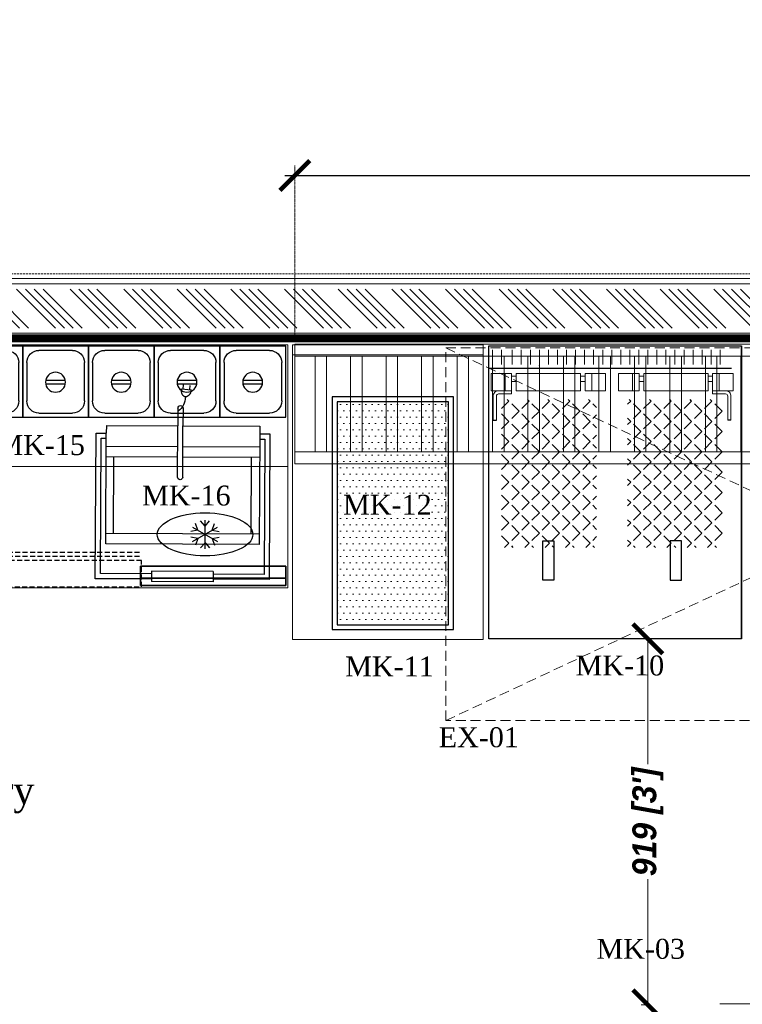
# Model space of a CAD drawing. Header units: millimetres. Extents: x 1277566 to 1493426, y 1039116 to 1145896.
# Tile 66 of 152: x 1340782 to 1342597, y 1136507 to 1138979. Entities that reach past the tile are written whole.
import ezdxf

# ---------------------------------------------------------------- set-up
doc = ezdxf.new("R2010")
doc.units = ezdxf.units.MM
doc.header["$PDMODE"] = 67
doc.linetypes.add('DASHED', pattern=[0.75, 0.5, -0.25])
doc.linetypes.add('DASHED2', pattern=[0.375, 0.25, -0.125])
for name, color, linetype, lineweight in [('AIRPORT EXTIING WALL', 1, 'Continuous', 20), ('CIVIL WALL HATCH', 7, 'Continuous', 5), ('CKD - Kit Text', 171, 'Continuous', 13), ('CKD Dimensions', 3, 'Continuous', 0), ('CKD Equipments', 252, 'Continuous', 0), ('CKD-Equipements', 252, 'Continuous', 0), ('FRONT COUNTER', 214, 'Continuous', 18), ('PLASTER', 252, 'Continuous', 9), ('tile finish', 32, 'Continuous', 9)]:
    doc.layers.add(name, color=color, linetype=linetype, lineweight=lineweight)
for name, color, linetype in [('EQUI.', 4, 'Continuous'), ('Equipment Name', 8, 'Continuous'), ('IQ_200_3D', 1, 'Continuous'), ('KIT EQUIPMENT', 7, 'Continuous'), ('KITCHEN EQ', 5, 'Continuous'), ('kitchen equip1', 8, 'Continuous'), ('KQ_Equipment Table Top', 41, 'Continuous'), ('xKAM-B3-01-Kitchen$0$A-FURN', 8, 'Continuous')]:
    doc.layers.add(name, color=color, linetype=linetype)
doc.layers.add('Equipment', color=7, linetype='Continuous', lineweight=9, true_color=0xcc6600)
doc.styles.add('CKD_Dimension Text', font='BOOKOS.TTF')
doc.styles.add('ROMANS', font='arial.ttf', dxfattribs={"width": 0.75})
doc.styles.add('style12', font='BOOKOSI.TTF')
doc.styles.add('text', font='GOTHICBI.TTF')
doc.dimstyles.new('1.300', dxfattribs={"dimtxt": 150, "dimasz": 75, "dimexe": 25, "dimexo": 25, "dimgap": 15, "dimtad": 0, "dimdec": 0, "dimdsep": 46, "dimtxsty": 'ROMANS', "dimblk": 'ARCHTICK', "dimcen": 0.09, "dimdle": 25, "dimclrd": 256, "dimclre": 256, "dimclrt": 256, "dimadec": 1, "dimazin": 2, "dimtfac": 1, "dimtdec": 0, "dimtmove": 2, "dimatfit": 3, "dimldrblk": 'OPEN90', "dimfxl": 100, "dimtolj": 1, "dimtzin": 0, "dimlwe": -1, "dimarcsym": 0})
doc.dimstyles.new('CKD 6', dxfattribs={"dimtxt": 90, "dimasz": 75, "dimexe": 0, "dimexo": 6, "dimgap": 7.5, "dimtad": 0, "dimdec": 0, "dimzin": 1, "dimdsep": 46, "dimtxsty": 'text', "dimblk": 'ARCHTICK', "dimcen": 54, "dimdle": 0.0015, "dimclrd": 256, "dimclre": 256, "dimclrt": 256, "dimazin": 0, "dimtfac": 1, "dimtdec": 0, "dimtix": 1, "dimtmove": 0, "dimatfit": 3, "dimfxl": 1, "dimlwd": -1, "dimlwe": -1, "dimarcsym": 0})

# ---------------------------------------------------------------- blocks, each defined once
blk = doc.blocks.new('ZNS-MC-BASEREFUNIT')
at = {"layer": 'IQ_200_3D'}
for points in [[(0, 70, 155), (0, 70, 600), (304, 70, 600), (304, 70, 155)], [(0, 70, 600), (0, 30, 600), (304, 30, 600), (304, 70, 600)], [(0, 30, 155), (0, 70, 155), (304, 70, 155), (304, 30, 155)], [(304, 30, 500), (0, 30, 500), (0, 45, 500), (304, 45, 500)], [(0, 45, 500), (0, 45, 585), (304, 45, 585), (304, 45, 500)], [(0, 30, 585), (0, 45, 585), (304, 45, 585), (304, 30, 585)], [(0, 30, 500), (0, 30, 155), (304, 30, 155), (304, 30, 500)], [(304, 30, 600), (0, 30, 600), (0, 30, 585), (304, 30, 585)]]:
    blk.add_3dface(points, dxfattribs=at)
for points, invisible_edges in [([(0, 45, 585), (0, 70, 600), (0, 70, 155), (0, 45, 500)], 5), ([(0, 45, 500), (0, 30, 500), (0, 30, 155), (0, 70, 155)], 8), ([(0, 70, 600), (0, 45, 585), (0, 30, 585), (0, 30, 600)], 1), ([(304, 45, 585), (304, 70, 600), (304, 70, 155), (304, 45, 500)], 5), ([(304, 45, 500), (304, 30, 500), (304, 30, 155), (304, 70, 155)], 8), ([(304, 70, 600), (304, 45, 585), (304, 30, 585), (304, 30, 600)], 1)]:
    blk.add_3dface(points, dxfattribs=dict(at, invisible_edges=invisible_edges))
blk = doc.blocks.new('G$C459A8B34')
at = {"layer": 'CKD Equipments'}
blk.add_line((1500, 305), (0, 305), dxfattribs=at)
blk.add_lwpolyline([(1500, 0), (0, 0), (0, 610), (1500, 610), (1500, 0)], dxfattribs=at)
at = {"layer": 'EQUI.'}
for p, q in [((8.7, 181.3), (8.7, 3.5)), ((8.7, 181.3), (8.7, 3.5)), ((8.7, 3.5), (8.7, 181.3)), ((8.7, 181.3), (173.8, 181.3)), ((173.8, 181.3), (173.8, 3.5)), ((173.8, 181.3), (173.8, 3.5)), ((173.8, 3.5), (173.8, 181.3)), ((173.8, 181.3), (338.9, 181.3)), ((173.8, 181.3), (173.8, 3.5)), ((173.8, 181.3), (173.8, 3.5)), ((173.8, 3.5), (173.8, 181.3)), ((338.9, 181.3), (338.9, 3.5)), ((338.9, 181.3), (338.9, 3.5)), ((338.9, 3.5), (338.9, 181.3)), ((338.9, 181.3), (504, 181.3)), ((504, 181.3), (504, 3.5)), ((504, 181.3), (504, 3.5)), ((504, 3.5), (504, 181.3)), ((504, 181.3), (669.1, 181.3)), ((669.1, 181.3), (669.1, 3.5)), ((669.1, 181.3), (669.1, 3.5)), ((669.1, 3.5), (669.1, 181.3)), ((669.1, 181.3), (834.2, 181.3)), ((834.2, 181.3), (834.2, 3.5)), ((834.2, 181.3), (834.2, 3.5)), ((834.2, 3.5), (834.2, 181.3)), ((834.2, 181.3), (999.3, 181.3)), ((999.3, 181.3), (999.3, 3.5)), ((999.3, 181.3), (999.3, 3.5)), ((999.3, 3.5), (999.3, 181.3)), ((999.3, 181.3), (1164.4, 181.3)), ((1164.4, 181.3), (1164.4, 3.5)), ((1164.4, 181.3), (1164.4, 3.5)), ((1164.4, 181.3), (1164.4, 3.5)), ((1164.4, 3.5), (1164.4, 181.3)), ((1164.4, 181.3), (1329.5, 181.3)), ((1329.5, 181.3), (1329.5, 3.5)), ((1329.5, 181.3), (1329.5, 3.5)), ((1329.5, 3.5), (1329.5, 181.3)), ((1329.5, 181.3), (1494.6, 181.3)), ((1494.6, 181.3), (1494.6, 3.5)), ((49.4, 171.2), (133.2, 171.2)), ((214.5, 171.2), (298.3, 171.2)), ((379.6, 171.2), (463.4, 171.2)), ((544.7, 171.2), (628.5, 171.2)), ((709.8, 171.2), (793.6, 171.2)), ((874.9, 171.2), (958.7, 171.2)), ((1040, 171.2), (1123.8, 171.2)), ((1205.1, 171.2), (1288.9, 171.2)), ((1370.2, 171.2), (1454, 171.2)), ((18.9, 44.2), (18.9, 140.7)), ((163.7, 140.7), (163.7, 44.2)), ((184, 44.2), (184, 140.7)), ((184, 44.2), (184, 140.7)), ((328.8, 140.7), (328.8, 44.2)), ((349.1, 44.2), (349.1, 140.7)), ((493.9, 140.7), (493.9, 44.2)), ((514.2, 44.2), (514.2, 140.7)), ((659, 140.7), (659, 44.2)), ((679.3, 44.2), (679.3, 140.7)), ((824.1, 140.7), (824.1, 44.2)), ((844.4, 44.2), (844.4, 140.7)), ((989.2, 140.7), (989.2, 44.2)), ((1009.5, 44.2), (1009.5, 140.7)), ((1154.3, 140.7), (1154.3, 44.2)), ((1154.3, 140.7), (1154.3, 44.2)), ((1174.6, 44.2), (1174.6, 140.7)), ((1319.4, 140.7), (1319.4, 44.2)), ((1339.7, 44.2), (1339.7, 140.7)), ((1484.5, 140.7), (1484.5, 44.2)), ((115.4, 98.7), (66.4, 98.7)), ((66.4, 88.7), (115.4, 88.7)), ((280.5, 98.7), (231.5, 98.7)), ((231.5, 88.7), (280.5, 88.7)), ((445.6, 98.7), (396.6, 98.7)), ((396.6, 88.7), (445.6, 88.7)), ((610.7, 98.7), (561.7, 98.7)), ((561.7, 88.7), (610.7, 88.7)), ((775.8, 98.7), (726.8, 98.7)), ((726.8, 88.7), (775.8, 88.7)), ((940.9, 98.7), (891.9, 98.7)), ((891.9, 88.7), (940.9, 88.7)), ((1106, 98.7), (1057, 98.7)), ((1057, 88.7), (1106, 88.7)), ((1271.1, 98.7), (1222.1, 98.7)), ((1222.1, 88.7), (1271.1, 88.7)), ((1436.2, 98.7), (1387.2, 98.7)), ((1387.2, 88.7), (1436.2, 88.7)), ((173.8, 3.5), (8.7, 3.5)), ((133.2, 13.7), (49.4, 13.7)), ((338.9, 3.5), (173.8, 3.5)), ((298.3, 13.7), (214.5, 13.7)), ((504, 3.5), (338.9, 3.5)), ((463.4, 13.7), (379.6, 13.7)), ((669.1, 3.5), (504, 3.5)), ((628.5, 13.7), (544.7, 13.7)), ((834.2, 3.5), (669.1, 3.5)), ((793.6, 13.7), (709.8, 13.7)), ((999.3, 3.5), (834.2, 3.5)), ((958.7, 13.7), (874.9, 13.7)), ((1164.4, 3.5), (999.3, 3.5)), ((1123.8, 13.7), (1040, 13.7)), ((1329.5, 3.5), (1164.4, 3.5)), ((1288.9, 13.7), (1205.1, 13.7)), ((1494.6, 3.5), (1329.5, 3.5)), ((1454, 13.7), (1370.2, 13.7))]:
    blk.add_line(p, q, dxfattribs=at)
for centre in [(90.9, 93.7), (256, 93.7), (421.1, 93.7), (586.2, 93.7), (751.3, 93.7), (916.4, 93.7), (1081.5, 93.7), (1246.6, 93.7), (1411.7, 93.7)]:
    blk.add_circle(centre, 25, dxfattribs=at)
for centre, start, end in [((49.4, 140.7), 90, 180), ((133.2, 140.7), 0, 90), ((214.5, 140.7), 90, 180), ((298.3, 140.7), 0, 90), ((379.6, 140.7), 90, 180), ((463.4, 140.7), 0, 90), ((544.7, 140.7), 90, 180), ((628.5, 140.7), 0, 90), ((709.8, 140.7), 90, 180), ((793.6, 140.7), 0, 90), ((874.9, 140.7), 90, 180), ((958.7, 140.7), 0, 90), ((1040, 140.7), 90, 180), ((1123.8, 140.7), 0, 90), ((1205.1, 140.7), 90, 180), ((1288.9, 140.7), 0, 90), ((1370.2, 140.7), 90, 180), ((1454, 140.7), 0, 90), ((49.4, 44.2), 180, 270), ((133.2, 44.2), 270, 0), ((214.5, 44.2), 180, 270), ((298.3, 44.2), 270, 0), ((379.6, 44.2), 180, 270), ((463.4, 44.2), 270, 0), ((544.7, 44.2), 180, 270), ((628.5, 44.2), 270, 0), ((709.8, 44.2), 180, 270), ((793.6, 44.2), 270, 0), ((874.9, 44.2), 180, 270), ((958.7, 44.2), 270, 0), ((1040, 44.2), 180, 270), ((1123.8, 44.2), 270, 0), ((1205.1, 44.2), 180, 270), ((1288.9, 44.2), 270, 0), ((1370.2, 44.2), 180, 270), ((1454, 44.2), 270, 0)]:
    blk.add_arc(centre, 30.5, start, end, dxfattribs=at)
at = {"layer": 'kitchen equip1', "linetype": 'DASHED', "ltscale": 25}
for p, q in [((5, 521.6, 838), (5, 541.4, 838)), ((557.5, 531.5, 838), (5, 531.5, 838)), ((557.5, 521.6, 838), (5, 521.6, 838)), ((557.5, 521.6, 838), (557.5, 541.4, 838)), ((575.1, 521.6, 838), (575.1, 541.4, 838)), ((1127.6, 531.5, 838), (575.1, 531.5, 838)), ((1127.6, 521.6, 838), (575.1, 521.6, 838))]:
    blk.add_line(p, q, dxfattribs=at)
at = {"layer": 'kitchen equip1', "ltscale": 700}
for p, q in [((1273.8, 486.2, 178), (1268.2, 502.7, 178)), ((1292, 496.7, 178), (1280.6, 509.8, 178)), ((1292, 511.7, 178), (1292, 439.7, 178)), ((1292, 496.7, 178), (1303.5, 509.8, 178)), ((1310.2, 486.2, 178), (1315.8, 502.7, 178)), ((1273.8, 486.2, 178), (1256.7, 482.8, 178)), ((1260.8, 493.7, 178), (1323.2, 457.7, 178)), ((1260.8, 457.7, 178), (1323.2, 493.7, 178)), ((1310.2, 486.2, 178), (1327.3, 482.8, 178)), ((1273.8, 465.2, 178), (1256.7, 468.6, 178)), ((1273.8, 465.2, 178), (1268.2, 448.7, 178)), ((1292, 454.7, 178), (1280.6, 441.6, 178)), ((1292, 454.7, 178), (1303.5, 441.6, 178)), ((1310.2, 465.2, 178), (1327.3, 468.6, 178)), ((1310.2, 465.2, 178), (1315.8, 448.7, 178))]:
    blk.add_line(p, q, dxfattribs=at)
at = {"layer": 'kitchen equip1', "linetype": 'DASHED', "ltscale": 25, "elevation": 838}
for points in [[(562.4, 541.4), (0.1, 541.4), (0.1, 607.4), (562.4, 607.4)], [(1132.5, 541.4), (570.2, 541.4), (570.2, 607.4), (1132.5, 607.4)]]:
    blk.add_lwpolyline(points, close=True, dxfattribs=at)
at = {"layer": 'kitchen equip1', "ltscale": 700, "extrusion": (0, 0, -1)}
blk.add_ellipse((1292, 475.7, 178), major_axis=(-120, 0), ratio=0.45, dxfattribs=at)
at = {"layer": 'kitchen equip1', "ltscale": 700, "xscale": -1.2, "yscale": 1.2, "zscale": 1.2, "rotation": 180}
blk.add_blockref('ZNS-MC-BASEREFUNIT', (1129.9, 639.9, -9981.3), dxfattribs=at)
blk = doc.blocks.new('Roller Grill-Panini')
at = {"layer": 'KQ_Equipment Table Top', "color": 254}
for p, q in [((-25.4, 378.6), (-25.4, 18.8)), ((113.4, 378.6), (-25.4, 378.6)), ((113.4, 378.6), (-25.4, 378.6)), ((-12.7, 365.9), (-12.7, 31.5)), ((113.4, 365.9), (-12.7, 365.9)), ((404.6, 378.6), (265.8, 378.6)), ((391.9, 365.9), (265.8, 365.9)), ((391.9, 31.5), (391.9, 365.9)), ((404.6, 18.8), (404.6, 378.6)), ((19.2, 266.9), (19.2, 76.2)), ((359.5, 266.9), (359.5, 76.2)), ((176.8, 126.6), (176.8, 0)), ((189.5, 126.6), (189.5, 0)), ((0, 76.2), (176.8, 76.2)), ((189.5, 76.2), (379.2, 76.2)), ((0, 50.8), (176.8, 50.8)), ((189.5, 50.8), (379.2, 50.8)), ((-12.7, 31.5), (0, 31.5)), ((379.2, 31.5), (391.9, 31.5)), ((-25.4, 18.8), (0, 18.8)), ((379.2, 18.8), (404.6, 18.8)), ((176.8, -43.9), (176.8, 0)), ((189.5, -43.9), (189.5, 0)), ((185.2, -92), (209, -89.5)), ((189.3, -91.5), (190.4, -101.7)), ((205.7, -89.8), (206.7, -99.9))]:
    blk.add_line(p, q, dxfattribs=at)
at = {"layer": 'KQ_Equipment Table Top'}
for p, q in [((113.4, 378.6), (113.4, 385)), ((265.8, 385), (113.4, 385)), ((113.4, 359.6), (113.4, 378.6)), ((265.8, 378.6), (265.8, 385)), ((265.8, 359.6), (265.8, 378.6)), ((265.8, 359.6), (113.4, 359.6)), ((0, 292.3), (0, 18.8)), ((379.2, 292.3), (0, 292.3)), ((379.2, 18.8), (379.2, 292.3)), ((379.2, 266.9), (0, 266.9)), ((0, 0), (0, 18.8)), ((0, 0), (176.8, 0)), ((379.2, 0), (379.2, 18.8)), ((189.5, 0), (379.2, 0))]:
    blk.add_line(p, q, dxfattribs=at)
at = {"layer": 'KQ_Equipment Table Top', "color": 254}
for centre, radius, start, end in [((183.1, 126.6), 6.35, 0, 180), ((183.1, -43.9), 6.35, 180, 0), ((150.4, -72.1), 44.7, 0.5583, 53.148), ((195.9, -79.3), 7.68, 95.9458, 129.5196), ((195.9, -79.3), 7.68, 62.372, 95.9458), ((192.9, -85.1), 14.3, 37.9125, 62.372), ((215.7, -88.8), 30.6, 171.4524, 185.9458), ((206.3, -87.4), 21.1, 153.9791, 171.4524), ((200.1, -84.4), 14.3, 129.5196, 153.9791), ((187.5, -89.3), 21.1, 20.4392, 37.9125), ((178.6, -92.7), 30.6, 5.9458, 20.4392)]:
    blk.add_arc(centre, radius, start, end, dxfattribs=at)
blk = doc.blocks.new('G$C099D6DAD')
h = blk.add_hatch()
h.set_pattern_fill('DOTS', color=120, scale=10)
h.set_pattern_definition([(0, (-1019984.779, -168960.328), (7.9375, 15.875), [0, -15.875])])
h.paths.add_polyline_path([(12, 572), (12, 12), (292, 12), (292, 572)])
at = {"layer": 'KIT EQUIPMENT', "color": 36}
blk.add_lwpolyline([(0, 584), (0, 0), (304, 0), (304, 584), (0, 584)], dxfattribs=at)
blk.add_lwpolyline([(12, 572), (12, 12), (292, 12), (292, 572)], close=True, dxfattribs=at)
blk = doc.blocks.new('_ARCHTICK')
at = {"color": 0, "linetype": 'ByBlock', "const_width": 0.15}
blk.add_lwpolyline([(-0.5, -0.5), (0.5, 0.5)], dxfattribs=at)
blk = doc.blocks.new('*D108')
at = {"layer": 'CKD Dimensions', "transparency": 16777216}
for p, q in [((1342342.9, 1137424.7), (1342360, 1137424.7)), ((1342342.9, 1136505.6), (1342360, 1136505.6))]:
    blk.add_line(p, q, dxfattribs=at)
at = {"layer": 'CKD Dimensions', "color": 30, "transparency": 16777216}
for p, q in [((1342360, 1137424.7), (1342360, 1137109.7)), ((1342360, 1136505.6), (1342360, 1136820.7))]:
    blk.add_line(p, q, dxfattribs=at)
at = {"layer": 'Defpoints', "color": 0, "transparency": 16777216}
for p in [(1342336.9, 1137424.7, -711.9), (1342360, 1137424.7), (1342336.9, 1136505.6)]:
    blk.add_point(p, dxfattribs=at)
at = {"layer": 'CKD Dimensions', "color": 30, "transparency": 16777216, "xscale": 75, "yscale": 75, "zscale": 75}
for p, rotation in [((1342360, 1137424.7), 90), ((1342360, 1136505.6), 270)]:
    blk.add_blockref('_ARCHTICK', p, dxfattribs=dict(at, rotation=rotation))
at = {"layer": 'CKD Dimensions', "transparency": 16777216, "insert": (1342360, 1136965.2), "char_height": 60, "attachment_point": 5, "rotation": 90, "style": 'text'}
blk.add_mtext("919 [3']", dxfattribs=at)
blk = doc.blocks.new('*D112')
at = {"layer": 'CKD-Equipements', "linetype": 'DASHED2', "transparency": 16777216}
for p, q in [((1341473, 1138189.7), (1341473, 1138612.9)), ((1344143.2, 1138189.7), (1344143.2, 1138612.9))]:
    blk.add_line(p, q, dxfattribs=at)
at = {"layer": 'CKD-Equipements', "lineweight": -2, "transparency": 16777216}
for p, q in [((1341448, 1138587.9), (1342624.4, 1138587.9)), ((1344168.2, 1138587.9), (1342991.9, 1138587.9))]:
    blk.add_line(p, q, dxfattribs=at)
at = {"layer": 'Defpoints', "color": 0, "transparency": 16777216}
for p in [(1344143.2, 1138587.9), (1341473, 1138164.7), (1344143.2, 1138164.7)]:
    blk.add_point(p, dxfattribs=at)
at = {"layer": 'CKD-Equipements', "lineweight": -2, "transparency": 16777216, "xscale": 75, "yscale": 75, "zscale": 75, "rotation": 180}
blk.add_blockref('_ARCHTICK', (1341473, 1138587.9), dxfattribs=at)
at = {"layer": 'CKD-Equipements', "lineweight": -2, "transparency": 16777216, "xscale": 75, "yscale": 75, "zscale": 75}
blk.add_blockref('_ARCHTICK', (1344143.2, 1138587.9), dxfattribs=at)
at = {"layer": 'CKD-Equipements', "transparency": 16777216, "insert": (1342808.1, 1138587.9), "char_height": 150, "attachment_point": 5, "style": 'ROMANS', "bg_fill": 3, "box_fill_scale": 1.1, "bg_fill_color": 256, "bg_fill_true_color": 13158600, "bg_fill_transparency": 0}
blk.add_mtext('\\A1;2670', dxfattribs=at)
blk = doc.blocks.new('_Open90')
at = {"color": 0, "linetype": 'ByBlock', "lineweight": -2}
for p, q in [((-0.5, 0.5), (0, 0)), ((0, 0), (-1, 0)), ((0, 0), (-0.5, -0.5))]:
    blk.add_line(p, q, dxfattribs=at)

msp = doc.modelspace()

# ---------------------------------------------------------------- hatches: boundary and pattern name
at = {"layer": 'CIVIL WALL HATCH'}
h = msp.add_hatch(dxfattribs=at)
h.set_pattern_fill('ANSI34', color=256, scale=5, angle=90)
h.set_pattern_definition([(135, (2528612.85, -24615.88), (-67.351921, -67.351921), []), (135, (2528612.85, -24593.43), (-67.351921, -67.351921), []), (135, (2528612.85, -24570.98), (-67.351921, -67.351921), []), (135, (2528612.85, -24548.53), (-67.351921, -67.351921), [])])
h.paths.add_polyline_path([(1337921.3841, 1138302.869), (1337921.3841, 1138204.8763), (1341130.7584, 1138204.8946), (1344158.8777, 1138204.894), (1344158.8777, 1138302.8868), (1341131.5173, 1138302.869)])
at = {"layer": 'xKAM-B3-01-Kitchen$0$A-FURN'}
h = msp.add_hatch(dxfattribs=at)
h.set_pattern_fill('ANGLE', color=256, scale=5.16128, angle=225, style=0)
h.set_pattern_definition([(135, (1409616.408, 1115945.232), (-25.492289, -25.492289), [26.219302, -9.832238]), (225, (1409616.408, 1115945.232), (25.492289, -25.492289), [26.219302, -9.832238])])
h.paths.add_polyline_path([(1342551.2168, 1138025.5509), (1342308.8399, 1138025.5509), (1342308.8399, 1137653.5584), (1342551.2168, 1137653.5584)])
h.paths.add_polyline_path([(1341988.8399, 1138025.5509), (1342231.2168, 1138025.5509), (1342231.2168, 1137653.5584), (1341988.8399, 1137653.5584)])

# ---------------------------------------------------------------- linework, layer by layer
at = {"color": 4, "linetype": 'Continuous', "lineweight": 20, "elevation": -1423.7122}
msp.add_lwpolyline([(1344143.248, 1137864.164), (1341472.9978, 1137864.164), (1341472.9978, 1138164.6622), (1344143.248, 1138164.6622)], close=True, dxfattribs=at)
at = {"color": 0, "lineweight": 5, "elevation": -711.8561}
for points in [[(1341969.7491, 1138149.7705), (1341969.7491, 1138113.7262)], [(1341992.4456, 1138149.7705), (1341992.4456, 1138113.7262)], [(1342019.4126, 1138149.7705), (1342019.4126, 1138113.7262)], [(1342042.1091, 1138149.7705), (1342042.1091, 1138113.7262)], [(1342064.8055, 1138149.7705), (1342064.8055, 1138113.7262)], [(1342087.502, 1138149.7705), (1342087.502, 1138113.7262)], [(1342110.1984, 1138149.7705), (1342110.1984, 1138113.7262)], [(1342132.8949, 1138149.7705), (1342132.8949, 1138113.7262)], [(1342155.5914, 1138149.7705), (1342155.5914, 1138113.7262)], [(1342178.2878, 1138149.7705), (1342178.2878, 1138113.7262)], [(1342200.9843, 1138149.7705), (1342200.9843, 1138113.7262)], [(1342223.6807, 1138149.7705), (1342223.6807, 1138113.7262)], [(1342246.3772, 1138149.7705), (1342246.3772, 1138113.7262)], [(1342269.0736, 1138149.7705), (1342269.0736, 1138113.7262)], [(1342291.7701, 1138149.7705), (1342291.7701, 1138113.7262)], [(1342314.4665, 1138149.7705), (1342314.4665, 1138113.7262)], [(1342337.163, 1138149.7705), (1342337.163, 1138113.7262)], [(1342359.8594, 1138149.7705), (1342359.8594, 1138113.7262)], [(1342382.5559, 1138149.7705), (1342382.5559, 1138113.7262)], [(1342405.2523, 1138149.7705), (1342405.2523, 1138113.7262)], [(1342427.9488, 1138149.7705), (1342427.9488, 1138113.7262)], [(1342450.6453, 1138149.7705), (1342450.6453, 1138113.7262)], [(1342473.3417, 1138149.7705), (1342473.3417, 1138113.7262)], [(1342496.0382, 1138149.7705), (1342496.0382, 1138113.7262)], [(1342518.7346, 1138149.7705), (1342518.7346, 1138113.7262)], [(1342541.4311, 1138149.7705), (1342541.4311, 1138113.7262)], [(1342001.1893, 1138090.3314), (1342001.1893, 1138047.5329)], [(1342017.7911, 1138084.0398), (1342029.0623, 1138084.0398)], [(1342201.649, 1138084.0398), (1342190.3778, 1138084.0398)], [(1342218.8673, 1138090.3314), (1342218.8673, 1138047.5329)], [(1342321.1893, 1138090.3314), (1342321.1893, 1138047.5329)], [(1342338.4077, 1138084.0398), (1342349.6789, 1138084.0398)], [(1342522.2656, 1138084.0398), (1342510.9944, 1138084.0398)], [(1342538.8673, 1138090.3314), (1342538.8673, 1138047.5329)], [(1342029.0623, 1138070.5285), (1342017.7911, 1138070.5285)], [(1342017.7911, 1138047.5329), (1342017.7911, 1138039.5329)], [(1342190.3778, 1138070.5285), (1342201.649, 1138070.5285)], [(1342349.6789, 1138070.5285), (1342338.4077, 1138070.5285)], [(1342510.9944, 1138070.5285), (1342522.2656, 1138070.5285)], [(1342522.2656, 1138047.5329), (1342522.2656, 1138039.5329)]]:
    msp.add_lwpolyline(points, dxfattribs=at)
at = {"color": 4, "linetype": 'Continuous', "lineweight": 20, "elevation": -1423.7122}
for points in [[(1341472.9978, 1138134.4023), (1344113.4083, 1138134.4023), (1344113.4083, 1137894.424), (1341472.9978, 1137894.424)], [(1341524.1478, 1137894.424), (1341524.1478, 1138134.4023), (1341524.1478, 1138134.4023)], [(1341553.1469, 1137894.424), (1341553.1469, 1138134.4023), (1341553.1469, 1138134.4023)], [(1341613.2465, 1137894.424), (1341613.2465, 1138134.4023), (1341613.2465, 1138134.4023)], [(1341642.2457, 1137894.424), (1341642.2457, 1138134.4023), (1341642.2457, 1138134.4023)], [(1341702.3453, 1137894.424), (1341702.3453, 1138134.4023), (1341702.3453, 1138134.4023)], [(1341731.3444, 1137894.424), (1341731.3444, 1138134.4023), (1341731.3444, 1138134.4023)], [(1341791.4441, 1137894.424), (1341791.4441, 1138134.4023), (1341791.4441, 1138134.4023)], [(1341820.4432, 1137894.424), (1341820.4432, 1138134.4023), (1341820.4432, 1138134.4023)], [(1341880.5429, 1137894.424), (1341880.5429, 1138134.4023), (1341880.5429, 1138134.4023)], [(1341909.542, 1137894.424), (1341909.542, 1138134.4023), (1341909.542, 1138134.4023)], [(1341969.6416, 1137894.424), (1341969.6416, 1138134.4023), (1341969.6416, 1138134.4023)], [(1341998.6408, 1137894.424), (1341998.6408, 1138134.4023), (1341998.6408, 1138134.4023)], [(1342058.7404, 1137894.424), (1342058.7404, 1138134.4023), (1342058.7404, 1138134.4023)], [(1342087.7395, 1137894.424), (1342087.7395, 1138134.4023), (1342087.7395, 1138134.4023)], [(1342147.8392, 1137894.424), (1342147.8392, 1138134.4023), (1342147.8392, 1138134.4023)], [(1342176.8383, 1137894.424), (1342176.8383, 1138134.4023), (1342176.8383, 1138134.4023)], [(1342236.9379, 1137894.424), (1342236.9379, 1138134.4023), (1342236.9379, 1138134.4023)], [(1342265.9371, 1137894.424), (1342265.9371, 1138134.4023), (1342265.9371, 1138134.4023)], [(1342326.0367, 1137894.424), (1342326.0367, 1138134.4023), (1342326.0367, 1138134.4023)], [(1342355.0358, 1137894.424), (1342355.0358, 1138134.4023), (1342355.0358, 1138134.4023)], [(1342415.1355, 1137894.424), (1342415.1355, 1138134.4023), (1342415.1355, 1138134.4023)], [(1342444.1346, 1137894.424), (1342444.1346, 1138134.4023), (1342444.1346, 1138134.4023)], [(1342504.2342, 1137894.424), (1342504.2342, 1138134.4023), (1342504.2342, 1138134.4023)], [(1342533.2334, 1137894.424), (1342533.2334, 1138134.4023), (1342533.2334, 1138134.4023)], [(1342593.333, 1137894.424), (1342593.333, 1138134.4023), (1342593.333, 1138134.4023)]]:
    msp.add_lwpolyline(points, dxfattribs=at)
at = {"color": 0, "lineweight": 5, "elevation": -711.8561}
msp.add_lwpolyline([(1342087.2531, 1138111.0942, -1), (1342086.9286, 1138111.0942, -1)], format="xyb", close=True, dxfattribs=at)
for points in [[(1341966.1866, 1138090.3314), (1342017.7911, 1138090.3314), (1342017.7911, 1138047.5329), (1341966.1866, 1138047.5329)], [(1342029.0623, 1138090.3314), (1342190.3778, 1138090.3314), (1342190.3778, 1138047.5329), (1342029.0623, 1138047.5329)], [(1342253.8701, 1138090.3314), (1342202.2656, 1138090.3314), (1342202.2656, 1138047.5329), (1342253.8701, 1138047.5329)], [(1342286.1866, 1138090.3314), (1342337.7911, 1138090.3314), (1342337.7911, 1138047.5329), (1342286.1866, 1138047.5329)], [(1342510.9944, 1138090.3314), (1342349.6789, 1138090.3314), (1342349.6789, 1138047.5329), (1342510.9944, 1138047.5329)], [(1342573.8701, 1138090.3314), (1342522.2656, 1138090.3314), (1342522.2656, 1138047.5329), (1342573.8701, 1138047.5329)]]:
    msp.add_lwpolyline(points, close=True, dxfattribs=at)
for points in [[(1342017.7911, 1138047.5329), (1341985.2531, 1138047.5329, 0.429284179), (1341971.5354, 1138033.6531), (1341971.5354, 1137973.8705)], [(1342522.2656, 1138047.5329), (1342554.8035, 1138047.5329, -0.429284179), (1342568.5212, 1138033.6531), (1342568.5212, 1137973.8705)], [(1342017.7911, 1138039.5329), (1341985.1568, 1138039.5329, 0.437952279), (1341979.5354, 1138033.8069), (1341979.5354, 1137973.8705)], [(1342522.2656, 1138039.5329), (1342554.8999, 1138039.5329, -0.437952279), (1342560.5212, 1138033.8069), (1342560.5212, 1137973.8705)]]:
    msp.add_lwpolyline(points, format="xyb", dxfattribs=at)
at = {"layer": 'AIRPORT EXTIING WALL', "linetype": 'DASHED', "ltscale": 10}
msp.add_lwpolyline([(1340565.1188, 1138341.3388), (1344161.6117, 1138341.3388), (1344161.6117, 1141611.8354), (1340565.1188, 1141611.8354)], close=True, dxfattribs=at)
at = {"layer": 'CKD Equipments'}
for p, q in [((1342595.0908, 1138159.9184, -711.8561), (1342595.0908, 1137459.9184, -711.8561)), ((1342595.0908, 1138159.9184, -711.8561), (1342595.0908, 1137459.9184, -711.8561)), ((1342595.0908, 1137434.9184, -711.8561), (1342595.0908, 1138134.9184, -711.8561)), ((1342595.0908, 1137434.9184, -711.8561), (1342595.0908, 1138134.9184, -711.8561))]:
    msp.add_line(p, q, dxfattribs=at)
at = {"layer": 'CKD Equipments', "ltscale": 0.25, "elevation": -1423.7122}
msp.add_lwpolyline([(1341467.519, 1138162.2813), (1341467.202, 1137422.7637), (1341946.0136, 1137422.7637), (1341946.3305, 1138162.2813), (1341467.5137, 1138162.3173), (1341467.5137, 1138137.3173), (1341946.3198, 1138137.2813)], dxfattribs=at)
at = {"layer": 'CKD-Equipements', "color": 1, "ltscale": 4}
msp.add_lwpolyline([(1342540.643, 1136508.1381), (1342698.143, 1136508.1381)], dxfattribs=at)
at = {"layer": 'FRONT COUNTER', "const_width": 20}
msp.add_lwpolyline([(1340767.9316, 1133806.4485), (1340768.0353, 1135756.5107), (1337895.3292, 1135756.9113), (1337895.3575, 1138178.9599), (1344158.8777, 1138178.9599), (1344158.8777, 1133806.4478), (1343457.7832, 1133806.4478), (1343457.7832, 1133911.4478), (1342977.7832, 1133911.4478), (1342977.7832, 1133806.4478), (1340767.9316, 1133806.5653)], dxfattribs=at)
at = {"layer": 'PLASTER'}
msp.add_lwpolyline([(1337908.3823, 1138315.9581), (1337908.3823, 1138191.9617), (1344158.8777, 1138191.8884), (1344145.8759, 1138191.8884), (1344145.8759, 1138315.8848), (1344132.874, 1138315.8848), (1344132.874, 1138315.8848)], close=True, dxfattribs=at)
at = {"layer": 'tile finish'}
msp.add_lwpolyline([(1337895.3805, 1138328.9599), (1337895.3805, 1138178.9599), (1344158.8777, 1138178.8866), (1344158.8777, 1138178.8866), (1344158.8777, 1138328.8866), (1344158.8777, 1138328.8866), (1344158.8777, 1138328.8866), (1337895.3805, 1138328.9599)], dxfattribs=at)
at = {"layer": 'xKAM-B3-01-Kitchen$0$A-FURN'}
for p, q in [((1342595.0908, 1137424.7085, -711.8561), (1342595.0908, 1138159.9184, -711.8561)), ((1342595.0908, 1138159.9184, -711.8561), (1342595.0908, 1137424.7085, -711.8561)), ((1342595.0908, 1138159.9184, -711.8561), (1342595.0908, 1137424.7085, -711.8561))]:
    msp.add_line(p, q, dxfattribs=at)
at = {"layer": 'xKAM-B3-01-Kitchen$0$A-FURN', "elevation": -711.8561}
for points in [[(1341960.0908, 1138159.9184), (1342595.0908, 1138159.9184), (1342595.0908, 1137424.7085), (1341960.0908, 1137424.7085), (1341960.0908, 1138159.9184)], [(1342570.0908, 1138103.0942), (1341960.0908, 1138103.0942)], [(1341971.5354, 1137973.8705), (1341979.5354, 1137973.8705)], [(1342568.5212, 1137973.8705), (1342560.5212, 1137973.8705)]]:
    msp.add_lwpolyline(points, dxfattribs=at)
for points in [[(1342096.0703, 1137670.7281), (1342123.9864, 1137670.7281), (1342123.9864, 1137571.7797), (1342096.0703, 1137571.7797)], [(1342443.9864, 1137670.7281), (1342416.0703, 1137670.7281), (1342416.0703, 1137571.7797), (1342443.9864, 1137571.7797)]]:
    msp.add_lwpolyline(points, close=True, dxfattribs=at)

# ---------------------------------------------------------------- block references
at = {"layer": 'CKD Equipments', "ltscale": 0.25, "xscale": -1, "rotation": 180}
msp.add_blockref('G$C459A8B34', (1339955.7735, 1138162.4662), dxfattribs=at)
at = {"layer": 'CKD Equipments', "ltscale": 0.25}
msp.add_blockref('G$C099D6DAD', (1341567.3583, 1137447.9652, -1423.7122), dxfattribs=at)
at = {"layer": 'KITCHEN EQ', "color": 5, "xscale": -1.016, "yscale": 1.016, "zscale": 1.016, "rotation": 179.7188022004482}
msp.add_blockref('Roller Grill-Panini', (1340999.8573, 1137960.047), dxfattribs=at)

# ---------------------------------------------------------------- texts
at = {"layer": 'CKD - Kit Text', "style": 'style12'}
msp.add_text('Pantry', height=70, dxfattribs=at).set_placement((1340543.0013, 1137009.2455, -14120.4732))
at = {"layer": 'Equipment Name', "char_height": 50, "width": 781.752435, "attachment_point": 1, "style": 'CKD_Dimension Text'}
for s, insert in [('MK-15', (1340723.7531, 1137935.9797, 8564.3442)), ('MK-16', (1341089.5715, 1137809.3077)), ('MK-12', (1341594.4695, 1137786.2418, -1423.7122)), ('MK-11', (1341599.8229, 1137380.1309)), ('MK-10', (1342178.4462, 1137382.5118)), ('\\pxql;EX-01', (1341834.595, 1137202.393)), ('MK-03', (1342230.9005, 1136671.1383))]:
    msp.add_mtext(s, dxfattribs=dict(at, insert=insert))

# ---------------------------------------------------------------- dimensions: what is measured, and where the dimension line sits
at = {"layer": 'CKD Dimensions'}
dim = msp.add_linear_dim(base=(1342360.038, 1137424.7085), p1=(1342336.893, 1136505.6381), p2=(1342336.893, 1137424.7085, -711.8561), angle=90, dimstyle='CKD 6', override={"dimtxt": 60, "dimtxsty": 'text', "dimclrd": 30, "dimtix": 0, "dimatfit": 2}, dxfattribs=at)
dim.commit()
dim.dimension.update_dxf_attribs({"geometry": '*D108', "text_midpoint": (1342360.038, 1136965.1733)})

# ---------------------------------------------------------------- next in the draw order: dimensions: what is measured, and where the dimension line sits
at = {"layer": 'CKD-Equipements'}
dim = msp.add_linear_dim(base=(1344143.248, 1138587.8674, -1423.7122), p1=(1341472.9978, 1138164.6622, -1423.7122), p2=(1344143.248, 1138164.6622, -1423.7122), dimstyle='1.300', override={"dimfxl": 500, "dimfxlon": 1, "dimtfill": 1, "dimarcsym": 1}, dxfattribs=at)
dim.commit()
dim.dimension.update_dxf_attribs({"geometry": '*D112', "text_midpoint": (1342808.1229, 1138587.8674, -1423.7122)})

# ---------------------------------------------------------------- next in the draw order: linework, layer by layer
at = {"layer": 'Equipment', "color": 1, "linetype": 'DASHED', "ltscale": 50}
msp.add_lwpolyline([(1341852.3141, 1138155.1688), (1343852.3141, 1138155.1688), (1343852.3141, 1137219.1688), (1341852.3141, 1137219.1688), (1341852.3141, 1138155.1688), (1343852.3141, 1137219.1688), (1341852.3141, 1137219.1688), (1343852.3141, 1138155.1688)], dxfattribs=at)

doc.saveas('drawing.dxf')
